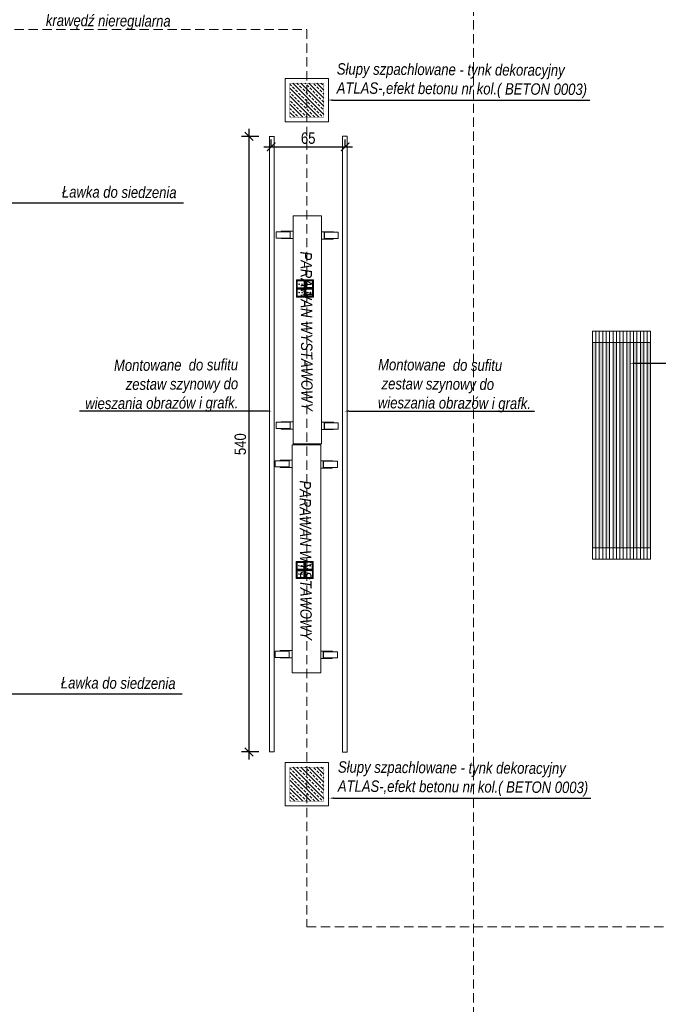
# Model space of a CAD drawing. Header units: millimetres. Extents: x -9038497 to 54128, y -10570064 to 59476.
# Tile 33 of 135: x 30812 to 31372, y 24133 to 24996. Entities that reach past the tile are written whole.
import ezdxf
from ezdxf import colors
from ezdxf.entities.mleader import LeaderData, LeaderLine
from ezdxf.math import Vec2, Vec3

# ---------------------------------------------------------------- set-up
doc = ezdxf.new("R2010")
doc.units = ezdxf.units.MM
doc.header["$LTSCALE"] = 0.8
doc.header["$PDMODE"] = 2
doc.linetypes.add('DASHED', pattern=[19.05, 12.7, -6.35])
for name, color, linetype, lineweight in [('0 proj_meble 25', 42, 'Continuous', 25), ('0 proj_oświetlenie', 150, 'Continuous', 13), ('0 proj_symbole elektryczne', 150, 'Continuous', 25), ('0 proj_widok widok widok', 7, 'Continuous', 0), ('OPIS', 122, 'Continuous', 18), ('SCIANY', 1, 'Continuous', 30), ('tynk', 252, 'Continuous', 5)]:
    doc.layers.add(name, color=color, linetype=linetype, lineweight=lineweight)
doc.layers.add('HATCH', color=4, linetype='Continuous', lineweight=9, plot=False)
doc.styles.add('ARIAL_CE', font='arial.ttf', dxfattribs={"height": 15})
doc.styles.get("Standard").update_dxf_attribs({"font": 'g12f13.shx', "width": 0.8, "height": 10})
doc.styles.add('WYMIAR-50', font='ARIALN.TTF', dxfattribs={"height": 10})
doc.dimstyles.new('SKALA-50', dxfattribs={"dimscale": 5, "dimtxt": 10, "dimasz": 1.5, "dimexe": 1.3, "dimexo": 1.3, "dimgap": 0.5, "dimtad": 1, "dimdec": 1, "dimrnd": 0.5, "dimdsep": 46, "dimtxsty": 'WYMIAR-50', "dimblk": 'ARCHTICK', "dimcen": 1.5, "dimdle": 1.3, "dimadec": 0, "dimazin": 0, "dimtfac": 1, "dimtdec": 1, "dimtix": 1, "dimtmove": 2, "dimatfit": 3, "dimfxl": 2, "dimfxlon": 1, "dimtolj": 1, "dimarcsym": 0})

# ---------------------------------------------------------------- blocks, each defined once
blk = doc.blocks.new('_ArchTick')
at = {"color": 0, "linetype": 'ByBlock', "const_width": 0.15}
blk.add_lwpolyline([(-0.5, -0.5), (0.5, 0.5)], dxfattribs=at)
blk = doc.blocks.new('*D2418')
at = {"layer": '0 proj_widok widok widok', "color": 0, "lineweight": -2, "ltscale": 0.8, "transparency": 16777216}
for p, q in [((31013.04, 24900.46), (31013.04, 24347.46)), ((31021.82, 24893.96), (31006.54, 24893.96)), ((31021.82, 24353.96), (31006.54, 24353.96))]:
    blk.add_line(p, q, dxfattribs=at)
at = {"layer": 'Defpoints', "color": 0, "lineweight": 0, "ltscale": 0.8, "transparency": 16777216}
for p in [(31028.32, 24893.96), (31013.04, 24353.96), (31028.32, 24353.96)]:
    blk.add_point(p, dxfattribs=at)
at = {"layer": '0 proj_widok widok widok', "color": 0, "lineweight": -2, "ltscale": 0.8, "transparency": 16777216, "xscale": 7.5, "yscale": 7.5, "zscale": 7.5}
for p, rotation in [((31013.04, 24893.96), 90), ((31013.04, 24353.96), 270)]:
    blk.add_blockref('_ArchTick', p, dxfattribs=dict(at, rotation=rotation))
at = {"layer": '0 proj_widok widok widok', "color": 0, "lineweight": 0, "ltscale": 0.8, "transparency": 16777216, "insert": (31005.44, 24623.96), "char_height": 10, "attachment_point": 5, "rotation": 90, "style": 'WYMIAR-50'}
blk.add_mtext('\\A1;540', dxfattribs=at)
blk = doc.blocks.new('*D2419')
at = {"layer": '0 proj_widok widok widok', "color": 0, "lineweight": -2, "ltscale": 0.8, "transparency": 16777216}
for p, q in [((31032.52, 24884.74), (31032.52, 24891.24)), ((31097.52, 24884.74), (31097.52, 24891.24)), ((31026.02, 24884.74), (31104.02, 24884.74))]:
    blk.add_line(p, q, dxfattribs=at)
at = {"layer": 'Defpoints', "color": 0, "lineweight": 0, "ltscale": 0.8, "transparency": 16777216}
for p in [(31032.52, 24884.39), (31097.52, 24884.74), (31097.52, 24884.39)]:
    blk.add_point(p, dxfattribs=at)
at = {"layer": '0 proj_widok widok widok', "color": 0, "lineweight": -2, "ltscale": 0.8, "transparency": 16777216, "xscale": 7.5, "yscale": 7.5, "zscale": 7.5, "rotation": 180}
blk.add_blockref('_ArchTick', (31032.52, 24884.74), dxfattribs=at)
at = {"layer": '0 proj_widok widok widok', "color": 0, "lineweight": -2, "ltscale": 0.8, "transparency": 16777216, "xscale": 7.5, "yscale": 7.5, "zscale": 7.5}
blk.add_blockref('_ArchTick', (31097.52, 24884.74), dxfattribs=at)
at = {"layer": '0 proj_widok widok widok', "color": 0, "lineweight": 0, "ltscale": 0.8, "transparency": 16777216, "insert": (31065.02, 24892.35), "char_height": 10, "attachment_point": 5, "style": 'WYMIAR-50'}
blk.add_mtext('\\A1;65', dxfattribs=at)

msp = doc.modelspace()

# ---------------------------------------------------------------- hatches: boundary and pattern name
at = {"layer": '0 proj_widok widok widok', "lineweight": 0, "true_color": 0xf8991e, "transparency": 33554687}
h = msp.add_hatch(color=30, dxfattribs=at)
h.dxf.hatch_style = 1
h.paths.add_polyline_path([(31362.58, 24533.04), (31365.58, 24533.04), (31365.58, 24713.04), (31362.58, 24713.04)])
h.paths.add_polyline_path([(31359.58, 24713.04), (31356.58, 24713.04), (31356.58, 24533.04), (31359.58, 24533.04)])
h.paths.add_polyline_path([(31353.58, 24713.04), (31350.58, 24713.04), (31350.58, 24533.04), (31353.58, 24533.04)])
h.paths.add_polyline_path([(31344.58, 24533.04), (31347.58, 24533.04), (31347.58, 24713.04), (31344.58, 24713.04)])
h.paths.add_polyline_path([(31338.58, 24533.04), (31341.58, 24533.04), (31341.58, 24713.04), (31338.58, 24713.04)])
h.paths.add_polyline_path([(31335.58, 24713.04), (31332.58, 24713.04), (31332.58, 24533.04), (31335.58, 24533.04)])
h.paths.add_polyline_path([(31329.58, 24713.04), (31326.58, 24713.04), (31326.58, 24533.04), (31329.58, 24533.04)])
h.paths.add_polyline_path([(31320.58, 24533.04), (31323.58, 24533.04), (31323.58, 24713.04), (31320.58, 24713.04)])
h.paths.add_polyline_path([(31317.58, 24713.04), (31314.58, 24713.04), (31314.58, 24533.04), (31317.58, 24533.04)])
at = {"layer": 'HATCH', "lineweight": 0, "ltscale": 40, "transparency": 33554687}
h = msp.add_hatch(dxfattribs=at)
h.set_pattern_fill('ANSI33', color=256, scale=20, angle=90)
h.set_pattern_definition([(135, (-4608055.294, -5322188.286), (-3.535533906, -3.535533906), []), (135, (-4608055.294, -5322184.7504), (-3.535533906, -3.535533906), [2.5, -1.25])])
h.paths.add_polyline_path([(31048.89, 24910.68), (31078.89, 24910.68), (31078.89, 24940.68), (31048.89, 24940.68)])
h = msp.add_hatch(dxfattribs=at)
h.set_pattern_fill('ANSI33', color=256, scale=20, angle=90)
h.set_pattern_definition([(135, (-4608055.294, -5322788.271), (-3.535533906, -3.535533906), []), (135, (-4608055.294, -5322784.7356), (-3.535533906, -3.535533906), [2.5, -1.25])])
h.paths.add_polyline_path([(31048.89, 24310.7), (31078.89, 24310.7), (31078.89, 24340.7), (31048.89, 24340.7)])

# ---------------------------------------------------------------- linework, layer by layer
at = {"layer": '0 proj_meble 25', "lineweight": 18}
for p, q in [((31054.74, 24768), (31069.74, 24768)), ((31054.74, 24753), (31054.74, 24767.96)), ((31069.74, 24768), (31069.74, 24753)), ((31069.74, 24753), (31054.74, 24753)), ((31314.58, 24723.04), (31365.58, 24723.04)), ((31314.58, 24723.04), (31314.58, 24523.04)), ((31317.58, 24723.04), (31317.58, 24523.04)), ((31320.58, 24723.04), (31320.58, 24523.04)), ((31323.58, 24723.04), (31323.58, 24523.04)), ((31326.58, 24723.04), (31326.58, 24523.04)), ((31329.58, 24723.04), (31329.58, 24523.04)), ((31332.58, 24723.04), (31332.58, 24523.04)), ((31335.58, 24723.04), (31335.58, 24523.04)), ((31338.58, 24723.04), (31338.58, 24523.04)), ((31341.58, 24723.04), (31341.58, 24523.04)), ((31344.58, 24723.04), (31344.58, 24523.04)), ((31347.58, 24723.04), (31347.58, 24523.04)), ((31350.58, 24723.04), (31350.58, 24523.04)), ((31353.58, 24723.04), (31353.58, 24523.04)), ((31356.58, 24723.04), (31356.58, 24523.04)), ((31359.58, 24723.04), (31359.58, 24523.04)), ((31362.58, 24723.04), (31362.58, 24523.04)), ((31365.58, 24723.04), (31365.58, 24523.04)), ((31314.58, 24713.04), (31365.58, 24713.04)), ((31365.58, 24533.04), (31314.58, 24533.04)), ((31054.52, 24521.07), (31069.52, 24521.07)), ((31054.52, 24506.07), (31054.52, 24521.02)), ((31069.52, 24521.07), (31069.52, 24506.07)), ((31365.58, 24523.04), (31314.58, 24523.04)), ((31069.52, 24506.07), (31054.52, 24506.07))]:
    msp.add_line(p, q, dxfattribs=at)
at = {"layer": '0 proj_oświetlenie'}
for p, q in [((31054.98, 24767.73), (31061.98, 24767.73)), ((31054.98, 24760.73), (31054.98, 24767.73)), ((31055.48, 24767.23), (31061.48, 24767.23)), ((31055.48, 24761.23), (31055.48, 24767.23)), ((31061.48, 24767.23), (31061.48, 24761.23)), ((31061.98, 24767.73), (31061.98, 24760.73)), ((31062.32, 24767.76), (31069.32, 24767.76)), ((31062.32, 24760.76), (31062.32, 24767.76)), ((31062.82, 24767.26), (31068.82, 24767.26)), ((31062.82, 24761.26), (31062.82, 24767.26)), ((31068.82, 24767.26), (31068.82, 24761.26)), ((31069.32, 24767.76), (31069.32, 24760.76)), ((31061.98, 24760.73), (31054.98, 24760.73)), ((31054.98, 24760.39), (31061.98, 24760.39)), ((31054.98, 24753.39), (31054.98, 24760.39)), ((31061.98, 24753.39), (31054.98, 24753.39)), ((31061.48, 24761.23), (31055.48, 24761.23)), ((31055.48, 24759.89), (31061.48, 24759.89)), ((31055.48, 24753.89), (31055.48, 24759.89)), ((31061.48, 24753.89), (31055.48, 24753.89)), ((31061.48, 24759.89), (31061.48, 24753.89)), ((31061.98, 24760.39), (31061.98, 24753.39)), ((31069.32, 24760.76), (31062.32, 24760.76)), ((31062.39, 24760.46), (31069.39, 24760.46)), ((31062.39, 24753.46), (31062.39, 24760.46)), ((31069.39, 24753.46), (31062.39, 24753.46)), ((31068.82, 24761.26), (31062.82, 24761.26)), ((31062.89, 24759.96), (31068.89, 24759.96)), ((31062.89, 24753.96), (31062.89, 24759.96)), ((31068.89, 24753.96), (31062.89, 24753.96)), ((31068.89, 24759.96), (31068.89, 24753.96)), ((31069.39, 24760.46), (31069.39, 24753.46)), ((31054.76, 24520.8), (31061.76, 24520.8)), ((31054.76, 24513.8), (31054.76, 24520.8)), ((31055.26, 24520.3), (31061.26, 24520.3)), ((31055.26, 24514.3), (31055.26, 24520.3)), ((31061.26, 24520.3), (31061.26, 24514.3)), ((31061.76, 24520.8), (31061.76, 24513.8)), ((31062.1, 24520.83), (31069.1, 24520.83)), ((31062.1, 24513.83), (31062.1, 24520.83)), ((31062.6, 24520.33), (31068.6, 24520.33)), ((31062.6, 24514.33), (31062.6, 24520.33)), ((31068.6, 24520.33), (31068.6, 24514.33)), ((31069.1, 24520.83), (31069.1, 24513.83)), ((31061.76, 24513.8), (31054.76, 24513.8)), ((31054.76, 24513.46), (31061.76, 24513.46)), ((31054.76, 24506.46), (31054.76, 24513.46)), ((31061.26, 24514.3), (31055.26, 24514.3)), ((31055.26, 24512.96), (31061.26, 24512.96)), ((31055.26, 24506.96), (31055.26, 24512.96)), ((31061.26, 24512.96), (31061.26, 24506.96)), ((31061.76, 24513.46), (31061.76, 24506.46)), ((31069.1, 24513.83), (31062.1, 24513.83)), ((31062.17, 24513.53), (31069.17, 24513.53)), ((31062.17, 24506.53), (31062.17, 24513.53)), ((31068.6, 24514.33), (31062.6, 24514.33)), ((31062.67, 24513.03), (31068.67, 24513.03)), ((31062.67, 24507.03), (31062.67, 24513.03)), ((31068.67, 24513.03), (31068.67, 24507.03)), ((31069.17, 24513.53), (31069.17, 24506.53)), ((31061.76, 24506.46), (31054.76, 24506.46)), ((31061.26, 24506.96), (31055.26, 24506.96)), ((31069.17, 24506.53), (31062.17, 24506.53)), ((31068.67, 24507.03), (31062.67, 24507.03))]:
    msp.add_line(p, q, dxfattribs=at)
for centre in [(31057.08, 24764.23), (31059.65, 24764.23), (31064.42, 24764.26), (31066.99, 24764.26), (31057.08, 24756.89), (31059.65, 24756.89), (31064.49, 24756.96), (31067.06, 24756.96), (31056.85, 24517.3), (31059.43, 24517.3), (31064.19, 24517.33), (31066.77, 24517.33), (31056.85, 24509.96), (31059.43, 24509.96), (31064.27, 24510.03), (31066.84, 24510.03)]:
    msp.add_circle(centre, 0.254, dxfattribs=at)
at = {"layer": '0 proj_widok widok widok', "linetype": 'DASHED', "lineweight": 0, "ltscale": 0.8}
for p, q in [((31209.99, 23524.58), (31209.99, 25738.15)), ((30173.35, 24987.66), (31063.96, 24987.66)), ((31063.96, 24987.66), (31063.96, 24200.51)), ((31063.96, 24200.51), (31824.82, 24200.51))]:
    msp.add_line(p, q, dxfattribs=at)
at = {"layer": '0 proj_widok widok widok', "lineweight": 0}
for p, q in [((31030.98, 24893.94), (31035.07, 24893.94)), ((31031.03, 24893.99), (31031.03, 24354)), ((31035.03, 24893.99), (31035.03, 24354)), ((31095.13, 24893.98), (31099.15, 24893.98)), ((31095.16, 24893.99), (31095.16, 24353.93)), ((31099.16, 24893.99), (31099.16, 24353.93)), ((31051.81, 24824.19), (31076.81, 24824.19)), ((31051.81, 24624.19), (31051.81, 24824.19)), ((31076.81, 24824.19), (31076.81, 24624.19)), ((31049.06, 24810.24), (31036.89, 24810.24)), ((31036.89, 24810.24), (31036.89, 24804.77)), ((31036.89, 24804.77), (31049.06, 24804.77)), ((31041.23, 24804.65), (31049.28, 24804.65)), ((31041.25, 24804.65), (31041.25, 24804.28)), ((31041.36, 24810.32), (31041.36, 24810.71)), ((31041.36, 24810.71), (31051.81, 24810.71)), ((31049.28, 24810.32), (31041.36, 24810.32)), ((31049.06, 24804.77), (31049.06, 24810.24)), ((31049.28, 24804.65), (31049.28, 24810.32)), ((31087.12, 24810.27), (31076.81, 24810.27)), ((31087.13, 24809.9), (31079.08, 24809.9)), ((31079.08, 24809.9), (31079.08, 24804.23)), ((31091.47, 24809.78), (31079.3, 24809.78)), ((31079.3, 24809.78), (31079.3, 24804.31)), ((31087.12, 24809.9), (31087.12, 24810.27)), ((31091.47, 24804.31), (31091.47, 24809.78)), ((31041.25, 24804.28), (31051.81, 24804.28)), ((31087, 24803.84), (31076.81, 24803.84)), ((31079.08, 24804.23), (31087, 24804.23)), ((31079.3, 24804.31), (31091.47, 24804.31)), ((31087, 24804.23), (31087, 24803.84)), ((31049.06, 24643.17), (31036.89, 24643.17)), ((31036.89, 24643.17), (31036.89, 24637.7)), ((31041.36, 24643.25), (31041.36, 24643.65)), ((31041.36, 24643.65), (31051.81, 24643.65)), ((31049.28, 24643.25), (31041.36, 24643.25)), ((31049.06, 24637.7), (31049.06, 24643.17)), ((31049.28, 24637.58), (31049.28, 24643.25)), ((31087.12, 24643.2), (31076.81, 24643.2)), ((31087.13, 24642.83), (31079.08, 24642.83)), ((31079.08, 24642.83), (31079.08, 24637.16)), ((31091.47, 24642.71), (31079.3, 24642.71)), ((31079.3, 24642.71), (31079.3, 24637.24)), ((31087.12, 24642.83), (31087.12, 24643.2)), ((31091.47, 24637.24), (31091.47, 24642.71)), ((31036.89, 24637.7), (31049.06, 24637.7)), ((31041.23, 24637.58), (31049.28, 24637.58)), ((31041.25, 24637.58), (31041.25, 24637.21)), ((31041.25, 24637.21), (31051.81, 24637.21)), ((31087, 24636.77), (31076.81, 24636.77)), ((31079.08, 24637.16), (31087, 24637.16)), ((31079.3, 24637.24), (31091.47, 24637.24)), ((31087, 24637.16), (31087, 24636.77)), ((31050.98, 24623.39), (31075.98, 24623.39)), ((31050.98, 24423.39), (31050.98, 24623.39)), ((31076.81, 24624.19), (31051.81, 24624.19)), ((31075.98, 24623.39), (31075.98, 24423.39)), ((31048.23, 24609.44), (31036.06, 24609.44)), ((31036.06, 24609.44), (31036.06, 24603.97)), ((31040.54, 24609.53), (31040.54, 24609.92)), ((31040.54, 24609.92), (31050.98, 24609.92)), ((31048.45, 24609.53), (31040.54, 24609.53)), ((31048.23, 24603.97), (31048.23, 24609.44)), ((31048.45, 24603.85), (31048.45, 24609.53)), ((31086.29, 24609.48), (31075.98, 24609.48)), ((31086.31, 24609.1), (31078.25, 24609.1)), ((31078.25, 24609.1), (31078.25, 24603.43)), ((31090.64, 24608.98), (31078.47, 24608.98)), ((31078.47, 24608.98), (31078.47, 24603.52)), ((31086.29, 24609.1), (31086.29, 24609.48)), ((31090.64, 24603.52), (31090.64, 24608.98)), ((31036.06, 24603.97), (31048.23, 24603.97)), ((31040.4, 24603.85), (31048.45, 24603.85)), ((31040.42, 24603.85), (31040.42, 24603.48)), ((31040.42, 24603.48), (31050.98, 24603.48)), ((31086.17, 24603.04), (31075.98, 24603.04)), ((31078.25, 24603.43), (31086.17, 24603.43)), ((31078.47, 24603.52), (31090.64, 24603.52)), ((31086.17, 24603.43), (31086.17, 24603.04)), ((31048.23, 24442.37), (31036.06, 24442.37)), ((31036.06, 24442.37), (31036.06, 24436.9)), ((31040.54, 24442.46), (31040.54, 24442.85)), ((31040.54, 24442.85), (31050.98, 24442.85)), ((31048.45, 24442.46), (31040.54, 24442.46)), ((31048.23, 24436.9), (31048.23, 24442.37)), ((31048.45, 24436.78), (31048.45, 24442.46)), ((31086.29, 24442.41), (31075.98, 24442.41)), ((31086.31, 24442.03), (31078.25, 24442.03)), ((31078.25, 24442.03), (31078.25, 24436.36)), ((31090.64, 24441.92), (31078.47, 24441.92)), ((31078.47, 24441.92), (31078.47, 24436.45)), ((31086.29, 24442.04), (31086.29, 24442.41)), ((31090.64, 24436.45), (31090.64, 24441.92)), ((31036.06, 24436.9), (31048.23, 24436.9)), ((31040.4, 24436.78), (31048.45, 24436.78)), ((31040.42, 24436.78), (31040.42, 24436.41)), ((31040.42, 24436.41), (31050.98, 24436.41)), ((31086.17, 24435.97), (31075.98, 24435.97)), ((31078.25, 24436.36), (31086.17, 24436.36)), ((31078.47, 24436.45), (31090.64, 24436.45)), ((31086.17, 24436.36), (31086.17, 24435.97)), ((31075.98, 24423.39), (31050.98, 24423.39)), ((31031.03, 24354), (31035.03, 24354)), ((31095.16, 24353.93), (31099.15, 24353.93))]:
    msp.add_line(p, q, dxfattribs=at)
at = {"layer": 'SCIANY', "ltscale": 40, "const_width": 0.3}
for points in [[(31048.89, 24910.68), (31078.89, 24910.68), (31078.89, 24940.68), (31048.89, 24940.68)], [(31048.89, 24310.68), (31078.89, 24310.68), (31078.89, 24340.68), (31048.89, 24340.68)]]:
    msp.add_lwpolyline(points, close=True, dxfattribs=at)
at = {"layer": 'tynk', "lineweight": 0, "ltscale": 40}
for points in [[(31044.89, 24906.68), (31082.89, 24906.68), (31082.89, 24944.68), (31044.89, 24944.68)], [(31044.89, 24306.68), (31082.89, 24306.68), (31082.89, 24344.68), (31044.89, 24344.68)]]:
    msp.add_lwpolyline(points, close=True, dxfattribs=at)

# ---------------------------------------------------------------- texts
at = {"layer": '0 proj_symbole elektryczne', "char_height": 10, "style": 'WYMIAR-50'}
for s, insert, attachment_point, rotation in [('{\\fArial Narrow|b0|i1|c238|p34;Szpalety winy obłożone \\Pszarym piaskowcem 3cm , polerowane \\Pscianki wewnętrzne ,\\P krawędź nieregularna}', (30831.91, 25050.79), 1, 359.66597), ('{\\fArial Narrow|b0|i1|c238|p34;Słupy szpachlowane - tynk dekoracyjny\\PATLAS-,efekt betonu nr kol.( BETON 0003)}', (31090.22, 24958.15), 1, 359.66597), ('{\\fArial Narrow|b0|i1|c238|p34;Ławka do siedzenia }', (30848.91, 24850.33), 1, 359.66597), ('{\\fArial Narrow|b0|i1|c238|p34;PARAWAN WYSTAWOWY}', (31069.07, 24652.99), 3, 270.33403), ('{\\fArial Narrow|b0|i1|c238|p34;Montowane  do sufitu\\P zestaw szynowy do \\Pwieszania obrazów i grafk.}', (31003.43, 24698.78), 3, 0.33403), ('{\\fArial Narrow|b0|i1|c238|p34;Montowane  do sufitu\\P zestaw szynowy do \\Pwieszania obrazów i grafk.}', (31126.45, 24698.78), 1, 359.66597), ('{\\fArial Narrow|b0|i1|c238|p34;PARAWAN WYSTAWOWY}', (31068.24, 24452.19), 3, 270.33403), ('{\\fArial Narrow|b0|i1|c238|p34;Ławka do siedzenia }', (30848.01, 24419.7), 1, 359.66597), ('{\\fArial Narrow|b0|i1|c238|p34;Słupy szpachlowane - tynk dekoracyjny\\PATLAS-,efekt betonu nr kol.( BETON 0003)}', (31091.22, 24345.8), 1, 359.66597)]:
    msp.add_mtext_dynamic_manual_height_columns(s, width=403.8287, gutter_width=50, heights=[0], dxfattribs=dict(at, insert=insert, attachment_point=attachment_point, rotation=rotation))
at = {"layer": 'OPIS', "insert": (30834.31, 23691.03), "char_height": 12, "width": 1777.5174, "attachment_point": 5, "rotation": 90.15445, "style": 'ARIAL_CE'}
msp.add_mtext('\\pi-120,l200.00024,t200.00024;6o\\P275', dxfattribs=at)

# ---------------------------------------------------------------- dimensions: what is measured, and where the dimension line sits
at = {"layer": '0 proj_widok widok widok', "lineweight": 0, "ltscale": 0.8}
dim = msp.add_linear_dim(base=(31013.04, 24353.96), p1=(31028.32, 24893.96), p2=(31028.32, 24353.96), angle=90, dimstyle='SKALA-50', dxfattribs=at)
dim.commit()
dim.dimension.update_dxf_attribs({"geometry": '*D2418', "text_midpoint": (31005.44, 24623.96)})
dim = msp.add_linear_dim(base=(31097.52, 24884.74), p1=(31032.52, 24884.39), p2=(31097.52, 24884.39), dimstyle='SKALA-50', dxfattribs=at)
dim.commit()
dim.dimension.update_dxf_attribs({"geometry": '*D2419', "text_midpoint": (31065.02, 24892.35)})

# ---------------------------------------------------------------- leaders
at = {"layer": '0 proj_widok widok widok', "lineweight": 0}
ml = msp.add_multileader_mtext('Standard', dxfattribs=at)
ml.set_content('', color=256)
ml.set_leader_properties()
ml.build(insert=Vec2(0, 0))
ml.multileader.update_dxf_attribs({"text_right_attachment_type": 6, "dogleg_length": 0.36})
ctx = ml.context
ctx.base_point, ctx.plane_origin = Vec3(31312.21, 24925.81), Vec3(31082.36, 24925.81)
ctx.right_attachment = 6
notes = []
notes.append((ctx, [(0, (1, 1, 0), (31311.85, 24925.81), (1, 0), 0.36, [(0, [(31082.36, 24925.81)], 0, [])])]))
ctx.mtext.insert, ctx.mtext.flow_direction = Vec3(31314.21, 24927.81), 5
ml = msp.add_multileader_mtext('Standard', dxfattribs=at)
ml.set_content('', color=256)
ml.set_leader_properties()
ml.build(insert=Vec2(0, 0))
ml.multileader.update_dxf_attribs({"text_right_attachment_type": 6, "dogleg_length": 0.36})
ctx = ml.context
ctx.base_point, ctx.plane_origin = Vec3(30955.42, 24835.7), Vec3(30788.6, 24835.7)
ctx.right_attachment = 6
notes.append((ctx, [(0, (1, 1, 0), (30955.06, 24835.7), (1, 0), 0.36, [(0, [(30788.6, 24835.7)], 0, [])])]))
ctx.mtext.insert, ctx.mtext.flow_direction = Vec3(30957.42, 24837.7), 5
ml = msp.add_multileader_mtext('Standard', dxfattribs=at)
ml.set_content('', color=256)
ml.set_leader_properties()
ml.build(insert=Vec2(0, 0))
ml.multileader.update_dxf_attribs({"text_right_attachment_type": 6, "dogleg_length": 0.36})
ctx = ml.context
ctx.base_point, ctx.plane_origin = Vec3(31514.28, 24694.9), Vec3(31347.46, 24694.9)
ctx.right_attachment = 6
notes.append((ctx, [(0, (1, 1, 0), (31513.92, 24694.9), (1, 0), 0.36, [(0, [(31347.46, 24694.9)], 0, [])])]))
ctx.mtext.insert, ctx.mtext.flow_direction = Vec3(31516.28, 24696.9), 5
ml = msp.add_multileader_mtext('Standard', dxfattribs=at)
ml.set_content('', color=256)
ml.set_leader_properties()
ml.build(insert=Vec2(0, 0))
ml.multileader.update_dxf_attribs({"text_right_attachment_type": 6, "dogleg_length": 0.36})
ctx = ml.context
ctx.base_point, ctx.plane_origin = Vec3(30862.23, 24654.97), Vec3(31033.15, 24652.97)
ctx.right_attachment, ctx.text_align_type = 6, 2
notes.append((ctx, [(0, (1, 1, 0), (30866.59, 24652.97), (-1, 0), 0.36, [(0, [(31033.15, 24652.97)], 0, [])])]))
ctx.mtext.insert, ctx.mtext.alignment, ctx.mtext.flow_direction = Vec3(30864.23, 24656.97), 3, 5
ml = msp.add_multileader_mtext('Standard', dxfattribs=at)
ml.set_content('', color=256)
ml.set_leader_properties()
ml.build(insert=Vec2(0, 0))
ml.multileader.update_dxf_attribs({"text_right_attachment_type": 6, "dogleg_length": 0.36})
ctx = ml.context
ctx.base_point, ctx.plane_origin = Vec3(31263.65, 24652.97), Vec3(31096.73, 24652.97)
ctx.right_attachment = 6
notes.append((ctx, [(0, (1, 1, 0), (31263.29, 24652.97), (1, 0), 0.36, [(0, [(31096.73, 24652.97)], 0, [])])]))
ctx.mtext.insert, ctx.mtext.flow_direction = Vec3(31265.65, 24654.97), 5
ml = msp.add_multileader_mtext('Standard', dxfattribs=at)
ml.set_content('', color=256)
ml.set_leader_properties()
ml.build(insert=Vec2(0, 0))
ml.multileader.update_dxf_attribs({"text_right_attachment_type": 6, "dogleg_length": 0.36})
ctx = ml.context
ctx.base_point, ctx.plane_origin = Vec3(30954.52, 24405.08), Vec3(30787.7, 24405.08)
ctx.right_attachment = 6
notes.append((ctx, [(0, (1, 1, 0), (30954.16, 24405.08), (1, 0), 0.36, [(0, [(30787.7, 24405.08)], 0, [])])]))
ctx.mtext.insert, ctx.mtext.flow_direction = Vec3(30956.52, 24407.08), 5
ml = msp.add_multileader_mtext('Standard', dxfattribs=at)
ml.set_content('', color=256)
ml.set_leader_properties()
ml.build(insert=Vec2(0, 0))
ml.multileader.update_dxf_attribs({"text_right_attachment_type": 6, "dogleg_length": 0.36})
ctx = ml.context
ctx.base_point, ctx.plane_origin = Vec3(31313.21, 24313.46), Vec3(31083.35, 24313.46)
ctx.right_attachment = 6
notes.append((ctx, [(0, (1, 1, 0), (31312.85, 24313.46), (1, 0), 0.36, [(0, [(31083.35, 24313.46)], 0, [])])]))
ctx.mtext.insert, ctx.mtext.flow_direction = Vec3(31315.21, 24315.46), 5
for ctx, leaders in notes:
    for number, flags, end, landing, length, lines in leaders:
        leader = LeaderData()
        leader.index, (leader.has_last_leader_line, leader.has_dogleg_vector, leader.attachment_direction) = number, flags
        leader.last_leader_point, leader.dogleg_vector, leader.dogleg_length = Vec3(end), Vec3(landing), length
        for number, points, colour, breaks in lines:
            line = LeaderLine()
            line.index, line.vertices, line.color, line.breaks = number, Vec3.list(points), colors.encode_raw_color(colour), breaks
            leader.lines.append(line)
        ctx.leaders.append(leader)

doc.saveas('drawing.dxf')
